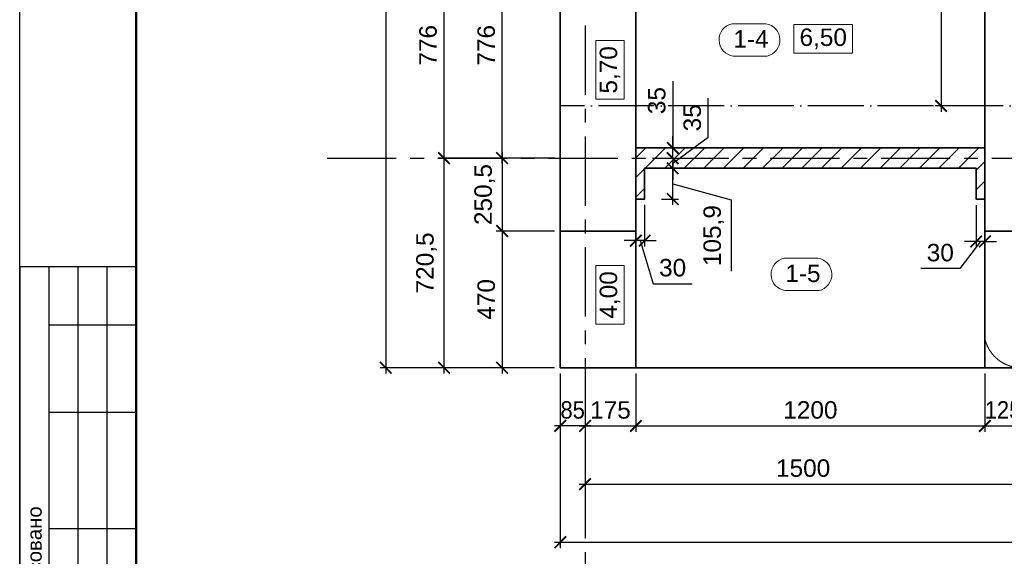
# Model space of a CAD drawing. Header units: millimetres. Extents: x -695122 to 440517, y 417968 to 574899.
# Tile 2 of 39: x -695122 to -661263, y 475312 to 493759. Entities that reach past the tile are written whole.
import ezdxf
from ezdxf.enums import TextEntityAlignment as Align

# ---------------------------------------------------------------- set-up
doc = ezdxf.new("R2010")
doc.units = ezdxf.units.MM
for name, pattern in [('ACAD_ISO04W100', [30, 24, -3, 0, -3]), ('PHANTOM', [63.5, 31.75, -6.35, 6.35, -6.35, 6.35, -6.35]), ('осевая', [50.8, 31.75, -6.35, 6.35, -6.35])]:
    doc.linetypes.add(name, pattern=pattern)
for name, color, linetype, lineweight in [('0_Выноски и размеры', 7, 'Continuous', 9), ('Бетон', 7, 'Continuous', 50), ('ТекстNM', 7, 'Continuous', 9)]:
    doc.layers.add(name, color=color, linetype=linetype, lineweight=lineweight)
for name, color, linetype in [('otmetki', 7, 'Continuous'), ('Оси', 1, 'осевая'), ('Размеры', 7, 'Continuous'), ('штамп(текст)', 7, 'Continuous')]:
    doc.layers.add(name, color=color, linetype=linetype)
doc.styles.add('arial', font='arial.ttf')
doc.styles.get("Standard").update_dxf_attribs({"font": 'arial.ttf'})
doc.styles.add('Рогун1', font='arial.ttf')
doc.dimstyles.new('100 мм', dxfattribs={"dimscale": 100, "dimtxt": 3.5, "dimasz": 2, "dimexe": 1, "dimexo": 1, "dimgap": 1.2, "dimtad": 1, "dimdec": 0, "dimlfac": 0.1, "dimrnd": 0.0001, "dimtxsty": 'Рогун1', "dimblk": 'ARCHTICK', "dimcen": 2.5, "dimdle": 1, "dimaunit": 1, "dimadec": 1, "dimazin": 0, "dimtfac": 1, "dimtdec": 0, "dimtmove": 1, "dimatfit": 3, "dimldrblk": 'ARCHTICK', "dimfxl": 1, "dimtfill": 1, "dimarcsym": 0})

# ---------------------------------------------------------------- blocks, each defined once
blk = doc.blocks.new('_ArchTick')
at = {"color": 0, "linetype": 'ByBlock', "const_width": 0.15}
blk.add_lwpolyline([(-0.5, -0.5), (0.5, 0.5)], dxfattribs=at)
blk = doc.blocks.new('*D232')
at = {"layer": 'Defpoints', "color": 0, "transparency": 16777216}
for p in [(-660681, 481795), (-675681, 479795), (-660681, 477795)]:
    blk.add_point(p, dxfattribs=at)
at = {"layer": 'Размеры', "color": 0, "lineweight": -2, "transparency": 16777216}
for p, q in [((-660681, 481595), (-660681, 477595)), ((-675681, 479595), (-675681, 477595)), ((-675881, 477795), (-660481, 477795))]:
    blk.add_line(p, q, dxfattribs=at)
at = {"layer": 'Размеры', "color": 0, "lineweight": -2, "transparency": 16777216, "xscale": 400, "yscale": 400, "zscale": 400, "rotation": 180}
blk.add_blockref('_ArchTick', (-675681, 477795), dxfattribs=at)
at = {"layer": 'Размеры', "color": 0, "lineweight": -2, "transparency": 16777216, "xscale": 400, "yscale": 400, "zscale": 400}
blk.add_blockref('_ArchTick', (-660681, 477795), dxfattribs=at)
at = {"layer": 'Размеры', "color": 0, "transparency": 16777216, "insert": (-668181, 478341), "char_height": 600, "attachment_point": 5, "style": 'Рогун1'}
blk.add_mtext('1500', dxfattribs=at)
blk = doc.blocks.new('*D235')
at = {"layer": 'Defpoints', "color": 0, "transparency": 16777216}
for p in [(-676531, 481795), (-615681, 481795), (-615681, 475795)]:
    blk.add_point(p, dxfattribs=at)
at = {"layer": 'Размеры', "color": 0, "lineweight": -2, "transparency": 16777216}
for p, q in [((-676531, 481595), (-676531, 475595)), ((-615681, 481595), (-615681, 475595)), ((-676731, 475795), (-615481, 475795))]:
    blk.add_line(p, q, dxfattribs=at)
at = {"layer": 'Размеры', "color": 0, "lineweight": -2, "transparency": 16777216, "xscale": 400, "yscale": 400, "zscale": 400, "rotation": 180}
blk.add_blockref('_ArchTick', (-676531, 475795), dxfattribs=at)
at = {"layer": 'Размеры', "color": 0, "lineweight": -2, "transparency": 16777216, "xscale": 400, "yscale": 400, "zscale": 400}
blk.add_blockref('_ArchTick', (-615681, 475795), dxfattribs=at)
at = {"layer": 'Размеры', "color": 0, "transparency": 16777216, "insert": (-646106, 476341), "char_height": 600, "attachment_point": 5, "style": 'Рогун1'}
blk.add_mtext('6085', dxfattribs=at)
blk = doc.blocks.new('*D293')
at = {"layer": 'Defpoints', "color": 0, "transparency": 16777216}
for p in [(-676531, 508795), (-682531, 481795), (-676531, 481795)]:
    blk.add_point(p, dxfattribs=at)
at = {"layer": 'Размеры', "color": 0, "lineweight": -2, "transparency": 16777216}
for p, q in [((-682531, 508995), (-682531, 481595)), ((-676731, 508795), (-682731, 508795)), ((-676731, 481795), (-682731, 481795))]:
    blk.add_line(p, q, dxfattribs=at)
at = {"layer": 'Размеры', "color": 0, "lineweight": -2, "transparency": 16777216, "xscale": 400, "yscale": 400, "zscale": 400}
for p, rotation in [((-682531, 508795), 90), ((-682531, 481795), 270)]:
    blk.add_blockref('_ArchTick', p, dxfattribs=dict(at, rotation=rotation))
at = {"layer": 'Размеры', "color": 0, "transparency": 16777216, "insert": (-683077, 495295), "char_height": 600, "attachment_point": 5, "rotation": 90, "style": 'Рогун1'}
blk.add_mtext('2700', dxfattribs=at)
blk = doc.blocks.new('*D237')
at = {"layer": 'Defpoints', "color": 0, "transparency": 16777216}
for p in [(-678531, 496760), (-676531, 496760), (-676531, 489000)]:
    blk.add_point(p, dxfattribs=at)
at = {"layer": 'Размеры', "color": 0, "lineweight": -2, "transparency": 16777216}
for p, q in [((-676731, 496760), (-678731, 496760)), ((-678531, 488800), (-678531, 496960)), ((-676731, 489000), (-678731, 489000))]:
    blk.add_line(p, q, dxfattribs=at)
at = {"layer": 'Размеры', "color": 0, "lineweight": -2, "transparency": 16777216, "xscale": 400, "yscale": 400, "zscale": 400}
for p, rotation in [((-678531, 496760), 90), ((-678531, 489000), 270)]:
    blk.add_blockref('_ArchTick', p, dxfattribs=dict(at, rotation=rotation))
at = {"layer": 'Размеры', "color": 0, "transparency": 16777216, "insert": (-679077, 492880), "char_height": 600, "attachment_point": 5, "rotation": 90, "style": 'Рогун1'}
blk.add_mtext('776', dxfattribs=at)
blk = doc.blocks.new('*D240')
at = {"layer": 'Defpoints', "color": 0, "transparency": 16777216}
for p in [(-675681, 481795), (-673931, 481795), (-673931, 479795)]:
    blk.add_point(p, dxfattribs=at)
at = {"layer": 'Размеры', "color": 0, "lineweight": -2, "transparency": 16777216}
for p, q in [((-675681, 481595), (-675681, 479595)), ((-673931, 481595), (-673931, 479595)), ((-675881, 479795), (-673731, 479795))]:
    blk.add_line(p, q, dxfattribs=at)
at = {"layer": 'Размеры', "color": 0, "lineweight": -2, "transparency": 16777216, "xscale": 400, "yscale": 400, "zscale": 400, "rotation": 180}
blk.add_blockref('_ArchTick', (-675681, 479795), dxfattribs=at)
at = {"layer": 'Размеры', "color": 0, "lineweight": -2, "transparency": 16777216, "xscale": 400, "yscale": 400, "zscale": 400}
blk.add_blockref('_ArchTick', (-673931, 479795), dxfattribs=at)
at = {"layer": 'Размеры', "color": 0, "transparency": 16777216, "insert": (-674806, 480341), "char_height": 600, "attachment_point": 5, "style": 'Рогун1'}
blk.add_mtext('175', dxfattribs=at)
blk = doc.blocks.new('*D241')
at = {"layer": 'Defpoints', "color": 0, "transparency": 16777216}
for p in [(-673931, 481795), (-661931, 481795), (-661931, 479795)]:
    blk.add_point(p, dxfattribs=at)
at = {"layer": 'Размеры', "color": 0, "lineweight": -2, "transparency": 16777216}
for p, q in [((-673931, 481595), (-673931, 479595)), ((-661931, 481595), (-661931, 479595)), ((-674131, 479795), (-661731, 479795))]:
    blk.add_line(p, q, dxfattribs=at)
at = {"layer": 'Размеры', "color": 0, "lineweight": -2, "transparency": 16777216, "xscale": 400, "yscale": 400, "zscale": 400, "rotation": 180}
blk.add_blockref('_ArchTick', (-673931, 479795), dxfattribs=at)
at = {"layer": 'Размеры', "color": 0, "lineweight": -2, "transparency": 16777216, "xscale": 400, "yscale": 400, "zscale": 400}
blk.add_blockref('_ArchTick', (-661931, 479795), dxfattribs=at)
at = {"layer": 'Размеры', "color": 0, "transparency": 16777216, "insert": (-667931, 480341), "char_height": 600, "attachment_point": 5, "style": 'Рогун1'}
blk.add_mtext('1200', dxfattribs=at)
blk = doc.blocks.new('*D221')
at = {"layer": 'Defpoints', "color": 0, "transparency": 16777216}
for p in [(-676531, 489000), (-678531, 486495), (-676531, 486495)]:
    blk.add_point(p, dxfattribs=at)
at = {"layer": 'Размеры', "color": 0, "lineweight": -2, "transparency": 16777216}
for p, q in [((-676731, 489000), (-678731, 489000)), ((-678531, 489200), (-678531, 486295)), ((-676731, 486495), (-678731, 486495))]:
    blk.add_line(p, q, dxfattribs=at)
at = {"layer": 'Размеры', "color": 0, "lineweight": -2, "transparency": 16777216, "xscale": 400, "yscale": 400, "zscale": 400}
for p, rotation in [((-678531, 489000), 90), ((-678531, 486495), 270)]:
    blk.add_blockref('_ArchTick', p, dxfattribs=dict(at, rotation=rotation))
at = {"layer": 'Размеры', "color": 0, "transparency": 16777216, "insert": (-679131, 487748), "char_height": 600, "attachment_point": 5, "rotation": 90, "style": 'Рогун1'}
blk.add_mtext('250,5', dxfattribs=at)
blk = doc.blocks.new('*D222')
at = {"layer": 'Defpoints', "color": 0, "transparency": 16777216}
for p in [(-676531, 481795), (-675681, 481795), (-676531, 479795)]:
    blk.add_point(p, dxfattribs=at)
at = {"layer": 'Размеры', "color": 0, "lineweight": -2, "transparency": 16777216}
for p, q in [((-676531, 481595), (-676531, 479595)), ((-675681, 481595), (-675681, 479595)), ((-675481, 479795), (-676731, 479795))]:
    blk.add_line(p, q, dxfattribs=at)
at = {"layer": 'Размеры', "color": 0, "lineweight": -2, "transparency": 16777216, "xscale": 400, "yscale": 400, "zscale": 400, "rotation": 180}
blk.add_blockref('_ArchTick', (-676531, 479795), dxfattribs=at)
at = {"layer": 'Размеры', "color": 0, "lineweight": -2, "transparency": 16777216, "xscale": 400, "yscale": 400, "zscale": 400}
blk.add_blockref('_ArchTick', (-675681, 479795), dxfattribs=at)
at = {"layer": 'Размеры', "color": 0, "transparency": 16777216, "insert": (-676106, 480341), "char_height": 600, "attachment_point": 5, "style": 'Рогун1'}
blk.add_mtext('{\\W0.9;85}', dxfattribs=at)
blk = doc.blocks.new('*D280')
at = {"layer": 'Defpoints', "color": 0, "transparency": 16777216}
for p in [(-676531, 486495), (-678531, 481795), (-676531, 481795)]:
    blk.add_point(p, dxfattribs=at)
at = {"layer": 'Размеры', "color": 0, "lineweight": -2, "transparency": 16777216}
for p, q in [((-678531, 486695), (-678531, 481595)), ((-676731, 486495), (-678731, 486495)), ((-676731, 481795), (-678731, 481795))]:
    blk.add_line(p, q, dxfattribs=at)
at = {"layer": 'Размеры', "color": 0, "lineweight": -2, "transparency": 16777216, "xscale": 400, "yscale": 400, "zscale": 400}
for p, rotation in [((-678531, 486495), 90), ((-678531, 481795), 270)]:
    blk.add_blockref('_ArchTick', p, dxfattribs=dict(at, rotation=rotation))
at = {"layer": 'Размеры', "color": 0, "transparency": 16777216, "insert": (-679077, 484145), "char_height": 600, "attachment_point": 5, "rotation": 90, "style": 'Рогун1'}
blk.add_mtext('470', dxfattribs=at)
blk = doc.blocks.new('*D197')
at = {"layer": 'Defpoints', "color": 0, "transparency": 16777216}
for p in [(-676531, 496760), (-680531, 489000), (-676631, 489000)]:
    blk.add_point(p, dxfattribs=at)
at = {"layer": 'Размеры', "color": 0, "lineweight": -2, "transparency": 16777216}
for p, q in [((-676731, 496760), (-680731, 496760)), ((-680531, 496960), (-680531, 488800)), ((-676831, 489000), (-680731, 489000))]:
    blk.add_line(p, q, dxfattribs=at)
at = {"layer": 'Размеры', "color": 0, "lineweight": -2, "transparency": 16777216, "xscale": 400, "yscale": 400, "zscale": 400}
for p, rotation in [((-680531, 496760), 90), ((-680531, 489000), 270)]:
    blk.add_blockref('_ArchTick', p, dxfattribs=dict(at, rotation=rotation))
at = {"layer": 'Размеры', "color": 0, "transparency": 16777216, "insert": (-681077, 492880), "char_height": 600, "attachment_point": 5, "rotation": 90, "style": 'Рогун1'}
blk.add_mtext('776', dxfattribs=at)
blk = doc.blocks.new('*D198')
at = {"layer": 'Defpoints', "color": 0, "transparency": 16777216}
for p in [(-676631, 489000), (-680531, 481795), (-676631, 481795)]:
    blk.add_point(p, dxfattribs=at)
at = {"layer": 'Размеры', "color": 0, "lineweight": -2, "transparency": 16777216}
for p, q in [((-676831, 489000), (-680731, 489000)), ((-680531, 489200), (-680531, 481595)), ((-676831, 481795), (-680731, 481795))]:
    blk.add_line(p, q, dxfattribs=at)
at = {"layer": 'Размеры', "color": 0, "lineweight": -2, "transparency": 16777216, "xscale": 400, "yscale": 400, "zscale": 400}
for p, rotation in [((-680531, 489000), 90), ((-680531, 481795), 270)]:
    blk.add_blockref('_ArchTick', p, dxfattribs=dict(at, rotation=rotation))
at = {"layer": 'Размеры', "color": 0, "transparency": 16777216, "insert": (-681131, 485398), "char_height": 600, "attachment_point": 5, "rotation": 90, "style": 'Рогун1'}
blk.add_mtext('720,5', dxfattribs=at)
blk = doc.blocks.new('*D266')
at = {"layer": 'Defpoints', "color": 0, "transparency": 16777216}
for p in [(-673931, 487591), (-673631, 487591), (-673931, 486164)]:
    blk.add_point(p, dxfattribs=at)
at = {"layer": 'Размеры', "color": 0, "lineweight": -2, "transparency": 16777216}
for p, q in [((-673931, 487391), (-673931, 485964)), ((-673631, 487391), (-673631, 485964)), ((-673931, 486164), (-674331, 486164)), ((-673631, 486164), (-673931, 486164)), ((-673631, 486164), (-673931, 486164)), ((-673781, 486164), (-673337, 484684)), ((-673631, 486164), (-673231, 486164)), ((-673337, 484684), (-672000, 484684))]:
    blk.add_line(p, q, dxfattribs=at)
at = {"layer": 'Размеры', "color": 0, "lineweight": -2, "transparency": 16777216, "xscale": 400, "yscale": 400, "zscale": 400}
blk.add_blockref('_ArchTick', (-673931, 486164), dxfattribs=at)
at = {"layer": 'Размеры', "color": 0, "lineweight": -2, "transparency": 16777216, "xscale": 400, "yscale": 400, "zscale": 400, "rotation": 180}
blk.add_blockref('_ArchTick', (-673631, 486164), dxfattribs=at)
at = {"layer": 'Размеры', "color": 0, "transparency": 16777216, "insert": (-672668, 485231), "char_height": 600, "attachment_point": 5, "style": 'Рогун1'}
blk.add_mtext('30', dxfattribs=at)
blk = doc.blocks.new('*D195')
at = {"layer": 'Defpoints', "color": 0, "transparency": 16777216}
for p in [(-662231, 487581), (-661931, 487581), (-662231, 486135)]:
    blk.add_point(p, dxfattribs=at)
at = {"layer": 'Размеры', "color": 0, "lineweight": -2, "transparency": 16777216}
for p, q in [((-662231, 487381), (-662231, 485935)), ((-661931, 487381), (-661931, 485935)), ((-662081, 486135), (-662795, 485202)), ((-662231, 486135), (-662631, 486135)), ((-661931, 486135), (-662231, 486135)), ((-661931, 486135), (-662231, 486135)), ((-661931, 486135), (-661531, 486135)), ((-662795, 485202), (-664132, 485202))]:
    blk.add_line(p, q, dxfattribs=at)
at = {"layer": 'Размеры', "color": 0, "lineweight": -2, "transparency": 16777216, "xscale": 400, "yscale": 400, "zscale": 400}
blk.add_blockref('_ArchTick', (-662231, 486135), dxfattribs=at)
at = {"layer": 'Размеры', "color": 0, "lineweight": -2, "transparency": 16777216, "xscale": 400, "yscale": 400, "zscale": 400, "rotation": 180}
blk.add_blockref('_ArchTick', (-661931, 486135), dxfattribs=at)
at = {"layer": 'Размеры', "color": 0, "transparency": 16777216, "insert": (-663464, 485749), "char_height": 600, "attachment_point": 5, "style": 'Рогун1'}
blk.add_mtext('30', dxfattribs=at)
blk = doc.blocks.new('*D258')
at = {"layer": 'Defpoints', "color": 0, "transparency": 16777216}
for p in [(-661931, 481795), (-660681, 481795), (-660681, 479795)]:
    blk.add_point(p, dxfattribs=at)
at = {"layer": 'Размеры', "color": 0, "lineweight": -2, "transparency": 16777216}
for p, q in [((-661931, 481595), (-661931, 479595)), ((-660681, 481595), (-660681, 479595)), ((-662131, 479795), (-660481, 479795))]:
    blk.add_line(p, q, dxfattribs=at)
at = {"layer": 'Размеры', "color": 0, "lineweight": -2, "transparency": 16777216, "xscale": 400, "yscale": 400, "zscale": 400, "rotation": 180}
blk.add_blockref('_ArchTick', (-661931, 479795), dxfattribs=at)
at = {"layer": 'Размеры', "color": 0, "lineweight": -2, "transparency": 16777216, "xscale": 400, "yscale": 400, "zscale": 400}
blk.add_blockref('_ArchTick', (-660681, 479795), dxfattribs=at)
at = {"layer": 'Размеры', "color": 0, "transparency": 16777216, "insert": (-661306, 480341), "char_height": 600, "attachment_point": 5, "style": 'Рогун1'}
blk.add_mtext('{\\W0.9;125}', dxfattribs=at)
blk = doc.blocks.new('*D186')
at = {"layer": 'Defpoints', "color": 0, "transparency": 16777216}
for p in [(-673256, 488650), (-672666, 488650), (-673256, 487591)]:
    blk.add_point(p, dxfattribs=at)
at = {"layer": 'Размеры', "color": 0, "lineweight": -2, "transparency": 16777216}
for p, q in [((-673056, 488650), (-672466, 488650)), ((-672666, 487391), (-672666, 488850)), ((-672666, 488121), (-670652, 487562)), ((-673056, 487591), (-672466, 487591)), ((-670652, 487562), (-670652, 485113))]:
    blk.add_line(p, q, dxfattribs=at)
at = {"layer": 'Размеры', "color": 0, "lineweight": -2, "transparency": 16777216, "xscale": 400, "yscale": 400, "zscale": 400}
for p, rotation in [((-672666, 488650), 90), ((-672666, 487591), 270)]:
    blk.add_blockref('_ArchTick', p, dxfattribs=dict(at, rotation=rotation))
at = {"layer": 'Размеры', "color": 0, "transparency": 16777216, "insert": (-671253, 486337), "char_height": 600, "attachment_point": 5, "rotation": 90, "style": 'Рогун1'}
blk.add_mtext('105,9', dxfattribs=at)
blk = doc.blocks.new('*D187')
at = {"layer": 'Defpoints', "color": 0, "transparency": 16777216}
for p in [(-673556, 489000), (-673256, 488650), (-672666, 488650)]:
    blk.add_point(p, dxfattribs=at)
at = {"layer": 'Размеры', "color": 0, "lineweight": -2, "transparency": 16777216}
for p, q in [((-671444, 489717), (-671444, 491060)), ((-672666, 488825), (-671444, 489717)), ((-672666, 489000), (-672666, 489400)), ((-673356, 489000), (-672466, 489000)), ((-672666, 489000), (-672666, 488650)), ((-672666, 489000), (-672666, 488650)), ((-673056, 488650), (-672466, 488650)), ((-672666, 488650), (-672666, 488250))]:
    blk.add_line(p, q, dxfattribs=at)
at = {"layer": 'Размеры', "color": 0, "lineweight": -2, "transparency": 16777216, "xscale": 400, "yscale": 400, "zscale": 400}
for p, rotation in [((-672666, 489000), 270), ((-672666, 488650), 90)]:
    blk.add_blockref('_ArchTick', p, dxfattribs=dict(at, rotation=rotation))
at = {"layer": 'Размеры', "color": 0, "transparency": 16777216, "insert": (-671991, 490388), "char_height": 600, "attachment_point": 5, "rotation": 90, "style": 'Рогун1'}
blk.add_mtext('35', dxfattribs=at)
blk = doc.blocks.new('*D188')
at = {"layer": 'Defpoints', "color": 0, "transparency": 16777216}
for p in [(-673556, 489350), (-672664, 489350), (-673556, 489000)]:
    blk.add_point(p, dxfattribs=at)
at = {"layer": 'Размеры', "color": 0, "lineweight": -2, "transparency": 16777216}
for p, q in [((-672664, 491649), (-672664, 489350)), ((-672664, 489350), (-672664, 489750)), ((-673356, 489350), (-672464, 489350)), ((-672664, 489000), (-672664, 489350)), ((-672664, 489000), (-672664, 489350)), ((-673356, 489000), (-672464, 489000)), ((-672664, 489000), (-672664, 488600))]:
    blk.add_line(p, q, dxfattribs=at)
at = {"layer": 'Размеры', "color": 0, "lineweight": -2, "transparency": 16777216, "xscale": 400, "yscale": 400, "zscale": 400}
for p, rotation in [((-672664, 489350), 270), ((-672664, 489000), 90)]:
    blk.add_blockref('_ArchTick', p, dxfattribs=dict(at, rotation=rotation))
at = {"layer": 'Размеры', "color": 0, "transparency": 16777216, "insert": (-673211, 490977), "char_height": 600, "attachment_point": 5, "rotation": 90, "style": 'Рогун1'}
blk.add_mtext('35', dxfattribs=at)
blk = doc.blocks.new('*D247')
at = {"layer": 'Defpoints', "color": 0, "transparency": 16777216}
for p in [(-664250, 499795), (-663438, 490795), (-661931, 490795)]:
    blk.add_point(p, dxfattribs=at)
at = {"layer": 'Размеры', "color": 0, "lineweight": -2, "transparency": 16777216}
for p, q in [((-664050, 499795), (-663238, 499795)), ((-663438, 499995), (-663438, 490595)), ((-662131, 490795), (-663638, 490795))]:
    blk.add_line(p, q, dxfattribs=at)
at = {"layer": 'Размеры', "color": 0, "lineweight": -2, "transparency": 16777216, "xscale": 400, "yscale": 400, "zscale": 400}
for p, rotation in [((-663438, 499795), 90), ((-663438, 490795), 270)]:
    blk.add_blockref('_ArchTick', p, dxfattribs=dict(at, rotation=rotation))
at = {"layer": 'Размеры', "color": 0, "transparency": 16777216, "insert": (-663984, 495295), "char_height": 600, "attachment_point": 5, "rotation": 90, "style": 'Рогун1', "bg_fill": 3, "box_fill_scale": 1.1, "bg_fill_color": 256, "bg_fill_true_color": 13158600, "bg_fill_transparency": 0}
blk.add_mtext('900', dxfattribs=at)
blk = doc.blocks.new('*U145')
blk.add_lwpolyline([(5, -5), (-836, -5), (-836, 589), (5, 589)], close=True)
at = {"lineweight": 50}
blk.add_lwpolyline([(0, 0), (-816, 0), (-816, 584), (0, 584)], close=True, dxfattribs=at)
at = {"style": 'arial'}
blk.add_attdef('ФОРМАТ', (-36, -3.63), '', height=2.5, dxfattribs=at)
at = {"layer": 'штамп(текст)', "style": 'arial', "flags": 4}
for tag, height, p in [('Номер', 5, (-60.62, 47.59)), ('Стадия', 3.5, (-42.7, 18.69)), ('Лист', 3.5, (-27.97, 18.69)), ('Листов', 3.5, (-9.45, 18.69)), ('Отдел', 1.8, (-23.21, 1.04)), ('Год', 1.8, (-6.88, 1.05))]:
    blk.add_attdef(tag, text='', height=height, dxfattribs=at).set_placement(p, align=Align.CENTER)
at = {"layer": 'штамп(текст)', "lineweight": 30, "flags": 104}
blk.add_attdef('Объект', text='', height=3.5, dxfattribs=at).set_placement((-60.79, 42), align=Align.TOP_CENTER)
at = {"layer": 'штамп(текст)', "style": 'arial', "flags": 4}
for tag, p in [('Разраб', (-164.12, 26.34)), ('Пров', (-164.12, 21.4)), ('Утвердил1', (-184.87, 11.1)), ('Нач.отд', (-164.12, 10.85)), ('Нк', (-164.12, 6.4)), ('Утвердил', (-184.87, 0.96)), ('ФИО_утв', (-164.12, 1.09))]:
    blk.add_attdef(tag, p, '', height=2.5, dxfattribs=at)
at = {"layer": 'штамп(текст)', "lineweight": 30, "flags": 104}
for tag, p in [('Комплект', (-84.04, 22.95)), ('НазваниеЛиста', (-84.91, 8.24))]:
    blk.add_attdef(tag, text='', height=3.5, dxfattribs=at).set_placement(p, align=Align.MIDDLE_CENTER)
blk = doc.blocks.new('inventNo')
at = {"layer": 'ТекстNM', "lineweight": 25}
for points in [[(-20, 150), (-20, 85)], [(-20, 150), (0, 150)], [(-15, 150), (-15, 85)], [(-10, 150), (-10, 85)], [(-5, 150), (-5, 85)], [(-15, 140), (0, 140)], [(-15, 125), (0, 125)], [(-15, 105), (0, 105)], [(-15, 105), (0, 105)], [(-20, 85), (0, 85)]]:
    blk.add_lwpolyline(points, dxfattribs=at)
at = {"layer": 'ТекстNM', "lineweight": 50}
for points in [[(-12, 0), (-12, 85)], [(-12, 85), (0, 85)], [(-7, 0), (-7, 85)], [(0, 85), (0, 0)], [(-12, 60), (0, 60)], [(-12, 25), (0, 25)], [(-12, 0), (0, 0)]]:
    blk.add_lwpolyline(points, dxfattribs=at)
at = {"layer": 'ТекстNM', "style": 'arial'}
for s, p in [('Согласовано', (-16.22, 87.72)), ('Взам. инв. №', (-8.22, 61.27)), ('Подпись и дата', (-8.22, 29.73)), ('Инв. №  подл.', (-8.09, 1.59))]:
    blk.add_text(s, height=2.5, rotation=90, dxfattribs=at).set_placement(p)

msp = doc.modelspace()

# ---------------------------------------------------------------- hatches: boundary and pattern name
at = {"ltscale": 100}
h = msp.add_hatch(dxfattribs=at)
h.set_pattern_fill('ANSI31', color=256, scale=150)
h.set_pattern_definition([(45, (-1035417.93, -154685.2), (-336.7596, 336.7596), [])])
h.paths.add_polyline_path([(-673930.820212, 489350.1528517), (-661930.8202124, 489350.1528517), (-661930.8202129, 488589.1528517), (-661930.8202129, 487591.1528517), (-662230.8202124, 487591.1528517), (-662230.8202124, 488650.1528517), (-673630.8202125, 488650.1528517), (-673630.8202125, 487591.1528517), (-673930.8202125, 487591.1528517)])

# ---------------------------------------------------------------- linework, layer by layer
at = {"color": 4, "linetype": 'ACAD_ISO04W100', "ltscale": 80}
msp.add_line((-615695.8202125, 490795.1528517), (-676530.8202125, 490795.1528517), dxfattribs=at)
at = {"color": 4, "lineweight": 20}
for points in [[(-670621.5797083, 493621.7102156), (-669459.0437758, 493621.7102156, -0.8257768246), (-669420.8478434, 492509.9924616), (-670583.3837764, 492509.9924616, -0.8409861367)], [(-668834.2321975, 485557.9244222), (-667671.696265, 485557.9244222, -0.8257768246), (-667633.5003326, 484446.2066682), (-668796.0362656, 484446.2066682, -0.8409861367)]]:
    msp.add_lwpolyline(points, format="xyb", close=True, dxfattribs=at)
at = {"layer": '0_Выноски и размеры', "ltscale": 100, "elevation": 0}
msp.add_lwpolyline([(-668498.3322833, 492611.400653), (-666480.7194935, 492611.400653), (-666480.7194935, 493590.3640041), (-668498.3322833, 493590.3640041)], close=True, dxfattribs=at)
at = {"layer": '0_Выноски и размеры', "ltscale": 100}
for points in [[(-674331.7218927, 491024.6535548), (-674331.7218927, 493042.2663446), (-675310.6852438, 493042.2663446), (-675310.6852438, 491024.6535548)], [(-674331.7218927, 483288.6252636), (-674331.7218927, 485306.2380534), (-675310.6852438, 485306.2380534), (-675310.6852438, 483288.6252636)]]:
    msp.add_lwpolyline(points, close=True, dxfattribs=at)
at = {"layer": 'Defpoints', "linetype": 'PHANTOM', "lineweight": 0, "ltscale": 75}
msp.add_lwpolyline([(-659430.8202124, 495965.1528517), (-659430.8202124, 482795.1528515, -0.8), (-661930.8202124, 482795.1528521), (-661930.8202124, 495965.1528517)], format="xyb", dxfattribs=at)
at = {"layer": 'Бетон', "color": 2, "lineweight": 35, "ltscale": 10}
msp.add_lwpolyline([(-615695.8202125, 508795.1528517), (-615695.8202125, 510395.1528517), (-617430.8202117, 510395.1528517), (-620630.8202117, 508795.1528517), (-676530.8202125, 508795.1528517), (-676530.8202125, 481795.1528517), (-615695.8202125, 481795.1528517)], close=True, dxfattribs=at)
for points in [[(-673930.8202125, 495705.1528517), (-673930.8202125, 489279.1528517)], [(-661930.8202124, 489279.1528517), (-661930.8202124, 495705.1528517)], [(-673930.8202125, 489350.1528517), (-661930.8202124, 489350.1528517)], [(-673930.8202125, 489295.1528518), (-673930.8202122, 488589.1528517)], [(-661930.8202124, 489295.1528518), (-661930.8202124, 488589.1528517)], [(-673930.8202125, 487591.1528517), (-673630.8202125, 487591.1528517), (-673630.8202125, 488650.1528517), (-662230.8202124, 488650.1528517), (-662230.8202124, 487591.1528517), (-661930.8202124, 487591.1528517)], [(-673930.8202125, 488579.1528517), (-673930.8202125, 481795.1528517)], [(-661930.8202124, 481795.1528517), (-661930.8202124, 488579.1528517)], [(-676530.8202125, 486495.1528517), (-673930.8202125, 486495.1528517)], [(-661930.8202124, 486495.1528517), (-659430.8202124, 486495.1528517)]]:
    msp.add_lwpolyline(points, dxfattribs=at)
at = {"layer": 'Оси', "linetype": 'осевая', "ltscale": 75}
msp.add_line((-684551.6206995, 489000.1528517), (-613014.6293701, 489000.1528517), dxfattribs=at)
msp.add_lwpolyline([(-675680.8202125, 508795.1528517), (-675680.8202125, 475050.8541315)], dxfattribs=at)

# ---------------------------------------------------------------- block references
at = {"layer": 'ТекстNM', "xscale": 200, "yscale": 200, "zscale": 200}
msp.add_blockref('inventNo', (-691121.5689022, 455270.221151), dxfattribs=at)

# ---------------------------------------------------------------- texts
at = {"color": 4, "lineweight": 0, "char_height": 600, "width": 2500.98227111, "attachment_point": 5, "rotation": 0.0000000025, "style": 'arial'}
for s, insert in [('1{\\fArial|b0|i0|c238|p34;-}4', (-669974.8086431, 493099.6301164, 5016520.3999996)), ('1{\\fArial|b0|i0|c238|p34;-}5', (-668187.4611323, 485035.844323, 5016520.3999996))]:
    msp.add_mtext(s, dxfattribs=dict(at, insert=insert))
at = {"layer": 'otmetki', "insert": (-667489.5258884, 493100.8823286), "char_height": 600, "width": 2017.61278979, "attachment_point": 5, "style": 'arial'}
msp.add_mtext('6,50', dxfattribs=at)
at = {"layer": 'otmetki', "char_height": 600, "width": 2017.61278979, "attachment_point": 5, "rotation": 90, "style": 'arial'}
for s, insert in [('5,70', (-674821.2035683, 492033.4599497)), ('4,00', (-674821.2035683, 484297.4316585))]:
    msp.add_mtext(s, dxfattribs=dict(at, insert=insert))

# ---------------------------------------------------------------- dimensions: what is measured, and where the dimension line sits
at = {"layer": 'Размеры'}
for base, p1, p2, picture, middle in [((-682530.8202125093, 481795.1528517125), (-676530.8202125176, 508795.1528517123), (-676530.8202125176, 481795.1528517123), '*D293', (-683077.1640051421, 495295.1528517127)), ((-680530.8202125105, 489000.1528517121), (-676530.8202125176, 496760.1528517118), (-676630.8202125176, 489000.1528517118), '*D197', (-681077.1640051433, 492880.1528517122)), ((-678530.8202125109, 496760.1528517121), (-676530.8202125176, 489000.1528517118), (-676530.8202125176, 496760.1528517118), '*D237', (-679077.1640051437, 492880.1528517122)), ((-680530.820212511, 481795.1528517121), (-676630.8202125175, 489000.1528517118), (-676630.8202125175, 481795.1528517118), '*D198', (-681131.3932002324, 485397.6528517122)), ((-678530.8202125, 481795.1528517), (-676530.8202125, 486495.1528517), (-676530.8202125, 481795.1528517), '*D280', (-679077.1640051, 484145.1528517))]:
    dim = msp.add_linear_dim(base=base, p1=p1, p2=p2, angle=90, dimstyle='100 мм', override={"dimscale": 200, "dimtxt": 3, "dimdec": 6, "dimtfill": 0}, dxfattribs=at)
    dim.commit()
    dim.dimension.update_dxf_attribs({"geometry": picture, "text_midpoint": middle})
for base, p1, p2, picture, middle in [((-672664.4309191, 489350.1528517), (-673555.7401086, 489000.1528517), (-673555.7401086, 489350.1528517), '*D188', (-672551.496445, 490977.0250722)), ((-672665.6809191, 488650.1528517), (-673555.7401086, 489000.1528513), (-673255.7401087, 488650.1528517), '*D187', (-671444.306006, 489956.640423)), ((-678530.8202125, 486495.1528517), (-676530.8202125, 489000.1528517), (-676530.8202125, 486495.1528517), '*D221', (-678530.8202125, 487747.6528517)), ((-672665.6809191, 488650.1528517), (-673255.7401087, 487591.1528517), (-673255.7401087, 488650.1528517), '*D186', (-670652.4328536, 487321.9741012))]:
    dim = msp.add_linear_dim(base=base, p1=p1, p2=p2, angle=90, dimstyle='100 мм', override={"dimscale": 200, "dimtxt": 3, "dimdec": 6, "dimtfill": 0}, dxfattribs=at)
    dim.commit()
    dim.dimension.update_dxf_attribs({"geometry": picture, "text_midpoint": middle, "dimtype": 160})
for base, p1, p2, picture, middle in [((-673930.8202125, 486163.6737808), (-673630.8202125, 487591.1528517), (-673930.8202125, 487591.1528517), '*D266', (-673096.9266245, 485230.5769186)), ((-615680.8202125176, 475795.1528517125), (-676530.8202125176, 481795.1528517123), (-615680.8202125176, 481795.1528517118), '*D235', (-646105.8202125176, 476341.4966443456)), ((-660680.8202125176, 477795.1528517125), (-675680.8202125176, 479795.1528517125), (-660680.8202125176, 481795.1528517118), '*D232', (-668180.8202125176, 478341.4966443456)), ((-661930.820212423, 479795.1528517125), (-673930.8202125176, 481795.1528517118), (-661930.820212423, 481795.1528517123), '*D241', (-667930.8202124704, 480341.4966443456))]:
    dim = msp.add_linear_dim(base=base, p1=p1, p2=p2, dimstyle='100 мм', override={"dimscale": 200, "dimtxt": 3, "dimdec": 6, "dimtfill": 0}, dxfattribs=at)
    dim.commit()
    dim.dimension.update_dxf_attribs({"geometry": picture, "text_midpoint": middle})
for base, p1, p2, picture, middle in [((-662230.8202124, 486135.2936912), (-661930.8202124, 487581.1528517), (-662230.8202124, 487581.1528517), '*D195', (-663035.3035358, 485202.196829)), ((-673930.8202125, 479795.1528517), (-675680.8202125, 481795.1528517), (-673930.8202125, 481795.1528517), '*D240', (-674805.8202125, 479795.1528517))]:
    dim = msp.add_linear_dim(base=base, p1=p1, p2=p2, dimstyle='100 мм', override={"dimscale": 200, "dimtxt": 3, "dimdec": 6, "dimtfill": 0}, dxfattribs=at)
    dim.commit()
    dim.dimension.update_dxf_attribs({"geometry": picture, "text_midpoint": middle, "dimtype": 160})
for base, p1, p2, picture, middle in [((-676530.8202125, 479795.1528517), (-675680.8202125, 481795.1528517), (-676530.8202125, 481795.1528517), '*D222', (-676105.8202125, 479795.1528517)), ((-660680.8201716, 479795.1528517), (-661930.8202124, 481795.1528517), (-660680.8201716, 481795.1528451), '*D258', (-661305.820192, 479795.1528517))]:
    dim = msp.add_linear_dim(base=base, p1=p1, p2=p2, text='{\\W0.9;<>}', dimstyle='100 мм', override={"dimscale": 200, "dimtxt": 3, "dimdec": 6, "dimtfill": 0}, dxfattribs=at)
    dim.commit()
    dim.dimension.update_dxf_attribs({"geometry": picture, "text_midpoint": middle, "dimtype": 160})

# ---------------------------------------------------------------- next in the draw order: dimensions: what is measured, and where the dimension line sits
dim = msp.add_linear_dim(base=(-663437.8842705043, 490795.1528517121), p1=(-664250.027102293, 499795.1528517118), p2=(-661930.8202124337, 490795.1528517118), angle=90, dimstyle='100 мм', override={"dimscale": 200, "dimtxt": 3, "dimdec": 6}, dxfattribs=at)
dim.commit()
dim.dimension.update_dxf_attribs({"geometry": '*D247', "text_midpoint": (-663984.2280631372, 495295.1528517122)})

# ---------------------------------------------------------------- next in the draw order: block references
at = {"lineweight": -3, "xscale": 200, "yscale": 200, "zscale": 200}
msp.add_blockref('*U145', (-527921.5689022, 455270.221151), dxfattribs=at)

doc.saveas('drawing.dxf')
